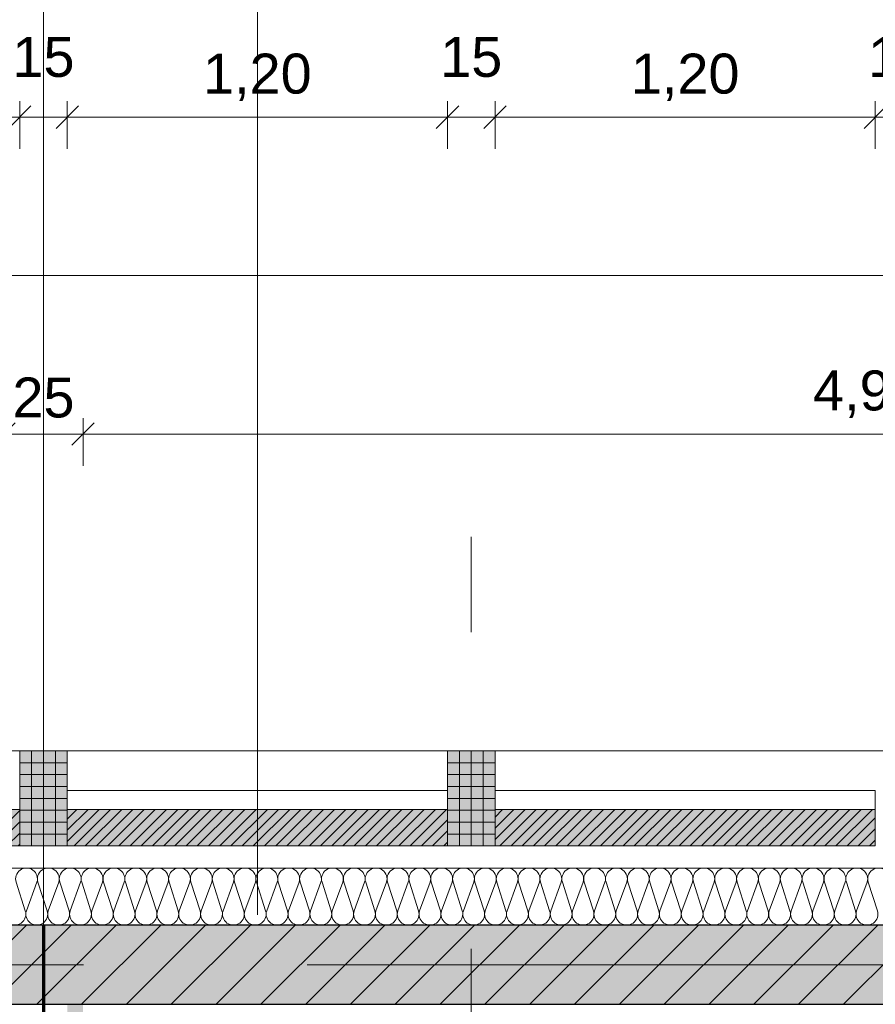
# Model space of a CAD drawing. Header units: metres. Extents: x -167 to 152, y -127 to 99.
# Tile 92 of 225: x -23.02 to -20.32, y -0.13 to 2.98. Entities that reach past the tile are written whole.
import ezdxf

# ---------------------------------------------------------------- set-up
doc = ezdxf.new("R2010")
doc.units = ezdxf.units.M
doc.header["$PDMODE"] = 1
doc.header["$PDSIZE"] = -2
for name, pattern in [('Achsen 01', [5.291531, 3.175, -1.058062, 0.352704, -0.705764]), ('gestrichelt - 01', [2, 1, -1]), ('Raster 01', [2, 1, -1])]:
    doc.linetypes.add(name, pattern=pattern)
doc.layers.get('0').update_dxf_attribs({"lineweight": 25})
for name, color, linetype, lineweight, true_color in [('013_Beton und Stahlbetonarbeiten-000 Sichtbeton-331 tragende Au', 5, 'Continuous', 5, 0x0000ff), ('013_Beton und Stahlbetonarbeiten-000 Sichtbeton-341 tragende In', 5, 'Continuous', 5, 0x0000ff), ('014_Fassadenarbeiten-000 Aufsicht Betonfertigteile', 7, 'Continuous', 9, 0xc0c0c0), ('014_Fassadenarbeiten-000 Aufsicht Mauerwerk', 7, 'Continuous', 9, 0xa6a6a6), ('014_Fassadenarbeiten-330 mineralische Dämmung', 7, 'Continuous', 9, 0x666666), ('AV1-Achsen', 1, 'Achsen 01', 18, 0xff0000), ('AV1-Raster', 7, 'Raster 01', 9, 0xa6a6a6)]:
    doc.layers.add(name, color=color, linetype=linetype, lineweight=lineweight, true_color=true_color)
for name, color, linetype, lineweight in [('013_Beton und Stahlbetonarbeiten-330 Außenwände', 7, 'Continuous', 25), ('014_Fassadenarbeiten-330 Betonfertigteile vertikal', 7, 'Continuous', 9), ('014_Fassadenarbeiten-330 Filtermauerwerk 11.5cm', 7, 'Continuous', 9), ('_1.35m (3D)', 7, 'Continuous', 9), ('_GRU (2D)', 7, 'Continuous', 9), ('_OG 1 (2D)', 7, 'Continuous', 9), ('AV1-Brandschutzkonzept-Brandschutzkonzept', 7, 'Continuous', 5), ('AV1-Schnitt Achsen', 7, 'Achsen 01', 18), ('Bemaßung-Bemaßung', 7, 'Continuous', 9)]:
    doc.layers.add(name, color=color, linetype=linetype, lineweight=lineweight)
doc.layers.get('0').freeze()
doc.styles.add('Arial', font='arial.ttf')
doc.dimstyles.new('COE 50', dxfattribs={"dimtxt": 126.090495, "dimasz": 0.001414, "dimexe": 0.001, "dimexo": 0.01, "dimgap": 0.001, "dimtad": 1, "dimdec": 3, "dimtxsty": 'Arial', "dimblk": 'VW_SLASH-4', "dimblk1": 'VW_SLASH-4', "dimblk2": 'VW_SLASH-4', "dimcen": 0, "dimadec": 3, "dimazin": 0, "dimtfac": 0.8, "dimtdec": 3, "dimtix": 1, "dimtmove": 0, "dimatfit": 0, "dimldrblk": 'VW_SLASH-3', "dimfxl": 0.002, "dimfxlon": 1, "dimfrac": 2, "dimtolj": 1, "dimarcsym": 0})
pattern_1 = [(45, (0, 0), (0.01767767, -0.01767767), [])]
pattern_2 = [(-90, (0, 0), (0.0375, 0), [])]
pattern_3 = [(0, (0, 0), (2e-18, -0.0375), [])]

# ---------------------------------------------------------------- blocks, each defined once
blk = doc.blocks.new('Group-2')
at = {"layer": 'AV1-Raster'}
for p, q in [((-22.95, -22.95), (-22.95, 1.35)), ((-21.6, -22.95), (-21.6, 1.35))]:
    blk.add_line(p, q, dxfattribs=at)
blk = doc.blocks.new('1.35m (3D)')
at = {"layer": 'AV1-Raster', "color": 7}
blk.add_blockref('Group-2', (0, 0), dxfattribs=at)
blk = doc.blocks.new('Group-276')
at = {"layer": '014_Fassadenarbeiten-330 mineralische Dämmung', "transparency": 33554687, "flags": 128}
blk.add_lwpolyline([(0.26, 20.2818, 1.372583), (0.26, 20.3474), (0.17, 20.3184, -1.372995), (0.17, 20.384), (0.26, 20.3507, 1.372583), (0.26, 20.4163), (0.17, 20.3874, -1.372995), (0.17, 20.4529), (0.26, 20.4197, 1.372583), (0.26, 20.4852), (0.17, 20.4563, -1.372995), (0.17, 20.5219), (0.26, 20.4886, 1.372583), (0.26, 20.5542), (0.17, 20.5253, -1.372995), (0.17, 20.5908), (0.26, 20.5576, 1.372583), (0.26, 20.6231), (0.17, 20.5942, -1.372995), (0.17, 20.6598), (0.26, 20.6265, 1.372583), (0.26, 20.6921), (0.17, 20.6632, -1.372995), (0.17, 20.7287), (0.26, 20.6955, 1.372583), (0.26, 20.761), (0.17, 20.7321, -1.372995), (0.17, 20.7977), (0.26, 20.7644, 1.372583), (0.26, 20.83), (0.17, 20.801, -1.372995), (0.17, 20.8666), (0.26, 20.8333, 1.372583), (0.26, 20.8989), (0.17, 20.87, -1.372995), (0.17, 20.9356), (0.26, 20.9023, 1.372583), (0.26, 20.9679), (0.17, 20.9389, -1.372995), (0.17, 21.0045), (0.26, 20.9712, 1.372583), (0.26, 21.0368), (0.17, 21.0079, -1.372995), (0.17, 21.0734), (0.26, 21.0402, 1.372583), (0.26, 21.1057), (0.17, 21.0768, -1.372995), (0.17, 21.1424), (0.26, 21.1091, 1.372583), (0.26, 21.1747), (0.17, 21.1458, -1.372995), (0.17, 21.2113), (0.26, 21.1781, 1.372583), (0.26, 21.2436), (0.17, 21.2147, -1.372995), (0.17, 21.2803), (0.26, 21.247, 1.372583), (0.26, 21.3126), (0.17, 21.2837, -1.372995), (0.17, 21.3492), (0.26, 21.316, 1.372583), (0.26, 21.3815), (0.17, 21.3526, -1.372995), (0.17, 21.4182), (0.26, 21.3849, 1.372583), (0.26, 21.4505), (0.17, 21.4215, -1.372995), (0.17, 21.4871), (0.26, 21.4538, 1.372583), (0.26, 21.5194), (0.17, 21.4905, -1.372995), (0.17, 21.5561), (0.26, 21.5228, 1.372583), (0.26, 21.5884), (0.17, 21.5594, -1.372995), (0.17, 21.625), (0.26, 21.5917, 1.372583), (0.26, 21.6573), (0.17, 21.6284, -1.372995), (0.17, 21.694), (0.26, 21.6607, 1.372583), (0.26, 21.7263), (0.17, 21.6973, -1.372995), (0.17, 21.7629), (0.26, 21.7296, 1.372583), (0.26, 21.7952), (0.17, 21.7663, -1.372995), (0.17, 21.8318), (0.26, 21.7986, 1.372583), (0.26, 21.8641), (0.17, 21.8352, -1.372995), (0.17, 21.9008), (0.26, 21.8675, 1.372583), (0.26, 21.9331), (0.17, 21.9042, -1.372995), (0.17, 21.9697), (0.26, 21.9365, 1.372583), (0.26, 22.002), (0.17, 21.9731, -1.372995), (0.17, 22.0387), (0.26, 22.0054, 1.372583), (0.26, 22.071), (0.17, 22.0421, -1.372995), (0.17, 22.1076), (0.26, 22.0744, 1.372583), (0.26, 22.1399), (0.17, 22.111, -1.372995), (0.17, 22.1766), (0.26, 22.1433, 1.372583), (0.26, 22.2089), (0.17, 22.1799, -1.372995), (0.17, 22.2455), (0.26, 22.2122, 1.372583), (0.26, 22.2778), (0.17, 22.2489, -1.372995), (0.17, 22.3145), (0.26, 22.2812, 1.372583), (0.26, 22.3468), (0.17, 22.3178, -1.372995), (0.17, 22.3834), (0.26, 22.3501, 1.372583), (0.26, 22.4157), (0.17, 22.3868, -1.372995), (0.17, 22.4523), (0.26, 22.4191, 1.372583), (0.26, 22.4846), (0.17, 22.4557, -1.372995), (0.17, 22.5213), (0.26, 22.488, 1.372583), (0.26, 22.5536), (0.17, 22.5247, -1.372995), (0.17, 22.5902), (0.26, 22.557, 1.372583), (0.26, 22.6225), (0.17, 22.5936, -1.372995), (0.17, 22.6592), (0.26, 22.6259, 1.372583), (0.26, 22.6915), (0.17, 22.6626, -1.372995), (0.17, 22.7281), (0.26, 22.6949, 1.372583), (0.26, 22.7604), (0.17, 22.7315, -1.372995), (0.17, 22.7971), (0.26, 22.7638, 1.372583), (0.26, 22.8294), (0.17, 22.8004, -1.372995), (0.17, 22.866), (0.26, 22.8327, 1.372583), (0.26, 22.8983), (0.17, 22.8694, -1.372995), (0.17, 22.935), (0.26, 22.9017, 1.372583), (0.26, 22.9673), (0.17, 22.9383, -1.372995), (0.17, 23.0039), (0.26, 22.9706, 1.372583), (0.26, 23.0362), (0.17, 23.0073, -1.372995), (0.17, 23.0728)], format="xyb", dxfattribs=at)
blk = doc.blocks.new('Group-277')
at = {"layer": '014_Fassadenarbeiten-330 mineralische Dämmung', "transparency": 33554687}
blk.add_blockref('Group-276', (0, 0), dxfattribs=at)
blk = doc.blocks.new('Parametric Object-39')
at = {"layer": '014_Fassadenarbeiten-330 mineralische Dämmung', "color": 7, "transparency": 33554687}
blk.add_blockref('Group-277', (0, 0), dxfattribs=at)
at = {"layer": '014_Fassadenarbeiten-330 mineralische Dämmung', "color": 0, "flags": 1}
for tag in ['IFC_UUID', 'instanceID', 'prm0_name', 'prm0_type', 'prm0_value', 'prm1_name', 'prm1_type', 'prm1_value', 'prm2_name', 'prm2_type', 'prm2_value', 'prm3_name', 'prm3_type', 'prm3_value', 'prm4_name', 'prm4_type', 'prm4_value', 'prm5_name', 'prm5_type', 'prm5_value', 'prm6_name', 'prm6_type', 'prm6_value']:
    blk.add_attdef(tag, (-39.455, 0.1154), '', height=0.00018, dxfattribs=at)
blk = doc.blocks.new('VW_SLASH-4')
at = {"color": 0, "linetype": 'ByBlock', "lineweight": -2, "transparency": 16777216}
blk.add_line((0, 0), (-1, 0), dxfattribs=at)
at = {"color": 0, "linetype": 'Continuous', "lineweight": 15, "transparency": 16777216, "flags": 128}
blk.add_lwpolyline([(0.5, 0.5), (-0.5, -0.5)], dxfattribs=at)
blk = doc.blocks.new('*D1684')
at = {"layer": 'Bemaßung-Bemaßung', "color": 0, "linetype": 'Continuous', "lineweight": -2}
for p, q in [((-20.325, 2.575), (-20.325, 2.725)), ((-20.175, 2.575), (-20.175, 2.725)), ((-20.3957, 2.675), (-20.4664, 2.675)), ((-20.325, 2.675), (-20.175, 2.675)), ((-20.1043, 2.675), (-20.0336, 2.675))]:
    blk.add_line(p, q, dxfattribs=at)
at = {"layer": 'Defpoints', "color": 0}
for p in [(-20.175, 2.675), (-20.325, 0.675), (-20.175, 0.675)]:
    blk.add_point(p, dxfattribs=at)
at = {"layer": 'Bemaßung-Bemaßung', "color": 0, "lineweight": -2, "xscale": 0.070693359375, "yscale": 0.070693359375, "zscale": 0.070693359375}
blk.add_blockref('VW_SLASH-4', (-20.325, 2.675), dxfattribs=at)
at = {"layer": 'Bemaßung-Bemaßung', "color": 0, "lineweight": -2, "xscale": 0.070693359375, "yscale": 0.070693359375, "zscale": 0.070693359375, "rotation": 180}
blk.add_blockref('VW_SLASH-4', (-20.175, 2.675), dxfattribs=at)
at = {"layer": 'Bemaßung-Bemaßung', "color": 0, "insert": (-20.25, 2.8644), "char_height": 0.12609, "attachment_point": 5, "style": 'Arial'}
blk.add_mtext('\\A1;15', dxfattribs=at)
blk = doc.blocks.new('VW_SLASH-3')
at = {"color": 0, "linetype": 'ByBlock', "lineweight": -2, "transparency": 16777216}
blk.add_line((0, 0), (-1, 0), dxfattribs=at)
at = {"color": 0, "linetype": 'Continuous', "lineweight": 15, "transparency": 16777216, "flags": 128}
blk.add_lwpolyline([(0.5, 0.5), (-0.5, -0.5)], dxfattribs=at)
blk = doc.blocks.new('*D1685')
at = {"layer": 'Bemaßung-Bemaßung', "color": 0, "linetype": 'Continuous', "lineweight": -2}
for p, q in [((-21.525, 2.575), (-21.525, 2.725)), ((-20.325, 2.575), (-20.325, 2.725)), ((-21.4543, 2.675), (-20.3957, 2.675))]:
    blk.add_line(p, q, dxfattribs=at)
at = {"layer": 'Defpoints', "color": 0}
for p in [(-20.325, 2.675), (-21.525, 0.675), (-20.325, 0.675)]:
    blk.add_point(p, dxfattribs=at)
at = {"layer": 'Bemaßung-Bemaßung', "color": 0, "lineweight": -2, "xscale": 0.070693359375, "yscale": 0.070693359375, "zscale": 0.070693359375, "rotation": 180}
blk.add_blockref('VW_SLASH-4', (-21.525, 2.675), dxfattribs=at)
at = {"layer": 'Bemaßung-Bemaßung', "color": 0, "lineweight": -2, "xscale": 0.070693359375, "yscale": 0.070693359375, "zscale": 0.070693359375}
blk.add_blockref('VW_SLASH-4', (-20.325, 2.675), dxfattribs=at)
at = {"layer": 'Bemaßung-Bemaßung', "color": 0, "insert": (-20.925, 2.8008), "char_height": 0.12609, "attachment_point": 5, "style": 'Arial'}
blk.add_mtext('\\A1;1,20', dxfattribs=at)
blk = doc.blocks.new('*D1686')
at = {"layer": 'Bemaßung-Bemaßung', "color": 0, "linetype": 'Continuous', "lineweight": -2}
for p, q in [((-21.675, 2.575), (-21.675, 2.725)), ((-21.525, 2.575), (-21.525, 2.725)), ((-21.7457, 2.675), (-21.8164, 2.675)), ((-21.675, 2.675), (-21.525, 2.675)), ((-21.4543, 2.675), (-21.3836, 2.675))]:
    blk.add_line(p, q, dxfattribs=at)
at = {"layer": 'Defpoints', "color": 0}
for p in [(-21.525, 2.675), (-21.675, 0.675), (-21.525, 0.675)]:
    blk.add_point(p, dxfattribs=at)
at = {"layer": 'Bemaßung-Bemaßung', "color": 0, "lineweight": -2, "xscale": 0.070693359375, "yscale": 0.070693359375, "zscale": 0.070693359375}
blk.add_blockref('VW_SLASH-4', (-21.675, 2.675), dxfattribs=at)
at = {"layer": 'Bemaßung-Bemaßung', "color": 0, "lineweight": -2, "xscale": 0.070693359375, "yscale": 0.070693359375, "zscale": 0.070693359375, "rotation": 180}
blk.add_blockref('VW_SLASH-4', (-21.525, 2.675), dxfattribs=at)
at = {"layer": 'Bemaßung-Bemaßung', "color": 0, "insert": (-21.6, 2.8644), "char_height": 0.12609, "attachment_point": 5, "style": 'Arial'}
blk.add_mtext('\\A1;15', dxfattribs=at)
blk = doc.blocks.new('*D1687')
at = {"layer": 'Bemaßung-Bemaßung', "color": 0, "linetype": 'Continuous', "lineweight": -2}
for p, q in [((-22.875, 2.575), (-22.875, 2.725)), ((-21.675, 2.575), (-21.675, 2.725)), ((-22.8043, 2.675), (-21.7457, 2.675))]:
    blk.add_line(p, q, dxfattribs=at)
at = {"layer": 'Defpoints', "color": 0}
for p in [(-21.675, 2.675), (-22.875, 0.675), (-21.675, 0.675)]:
    blk.add_point(p, dxfattribs=at)
at = {"layer": 'Bemaßung-Bemaßung', "color": 0, "lineweight": -2, "xscale": 0.070693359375, "yscale": 0.070693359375, "zscale": 0.070693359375, "rotation": 180}
blk.add_blockref('VW_SLASH-4', (-22.875, 2.675), dxfattribs=at)
at = {"layer": 'Bemaßung-Bemaßung', "color": 0, "lineweight": -2, "xscale": 0.070693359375, "yscale": 0.070693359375, "zscale": 0.070693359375}
blk.add_blockref('VW_SLASH-4', (-21.675, 2.675), dxfattribs=at)
at = {"layer": 'Bemaßung-Bemaßung', "color": 0, "insert": (-22.275, 2.8008), "char_height": 0.12609, "attachment_point": 5, "style": 'Arial'}
blk.add_mtext('\\A1;1,20', dxfattribs=at)
blk = doc.blocks.new('*D1688')
at = {"layer": 'Bemaßung-Bemaßung', "color": 0, "linetype": 'Continuous', "lineweight": -2}
for p, q in [((-23.025, 2.575), (-23.025, 2.725)), ((-22.875, 2.575), (-22.875, 2.725)), ((-23.0957, 2.675), (-23.1664, 2.675)), ((-23.025, 2.675), (-22.875, 2.675)), ((-22.8043, 2.675), (-22.7336, 2.675))]:
    blk.add_line(p, q, dxfattribs=at)
at = {"layer": 'Defpoints', "color": 0}
for p in [(-22.875, 2.675), (-23.025, 0.675), (-22.875, 0.675)]:
    blk.add_point(p, dxfattribs=at)
at = {"layer": 'Bemaßung-Bemaßung', "color": 0, "lineweight": -2, "xscale": 0.070693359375, "yscale": 0.070693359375, "zscale": 0.070693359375}
blk.add_blockref('VW_SLASH-4', (-23.025, 2.675), dxfattribs=at)
at = {"layer": 'Bemaßung-Bemaßung', "color": 0, "lineweight": -2, "xscale": 0.070693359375, "yscale": 0.070693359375, "zscale": 0.070693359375, "rotation": 180}
blk.add_blockref('VW_SLASH-4', (-22.875, 2.675), dxfattribs=at)
at = {"layer": 'Bemaßung-Bemaßung', "color": 0, "insert": (-22.95, 2.8644), "char_height": 0.12609, "attachment_point": 5, "style": 'Arial'}
blk.add_mtext('\\A1;15', dxfattribs=at)
blk = doc.blocks.new('*D1689')
at = {"layer": 'Bemaßung-Bemaßung', "color": 0, "linetype": 'Continuous', "lineweight": -2}
for p, q in [((-24.225, 2.575), (-24.225, 2.725)), ((-23.025, 2.575), (-23.025, 2.725)), ((-24.1543, 2.675), (-23.0957, 2.675))]:
    blk.add_line(p, q, dxfattribs=at)
at = {"layer": 'Defpoints', "color": 0}
for p in [(-23.025, 2.675), (-24.225, 0.675), (-23.025, 0.675)]:
    blk.add_point(p, dxfattribs=at)
at = {"layer": 'Bemaßung-Bemaßung', "color": 0, "lineweight": -2, "xscale": 0.070693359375, "yscale": 0.070693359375, "zscale": 0.070693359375, "rotation": 180}
blk.add_blockref('VW_SLASH-4', (-24.225, 2.675), dxfattribs=at)
at = {"layer": 'Bemaßung-Bemaßung', "color": 0, "lineweight": -2, "xscale": 0.070693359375, "yscale": 0.070693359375, "zscale": 0.070693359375}
blk.add_blockref('VW_SLASH-4', (-23.025, 2.675), dxfattribs=at)
at = {"layer": 'Bemaßung-Bemaßung', "color": 0, "insert": (-23.625, 2.8008), "char_height": 0.12609, "attachment_point": 5, "style": 'Arial'}
blk.add_mtext('\\A1;1,20', dxfattribs=at)
blk = doc.blocks.new('*D1715')
at = {"layer": 'Bemaßung-Bemaßung', "color": 0, "lineweight": -2}
for p, q in [((-39.275, 2.075), (-39.275, 2.225)), ((-18.775, 2.075), (-18.775, 2.225)), ((-18.8457, 2.175), (-39.2043, 2.175))]:
    blk.add_line(p, q, dxfattribs=at)
at = {"layer": 'Defpoints', "color": 0}
for p in [(-39.275, 2.175), (-39.275, 0.125), (-18.775, -0.125)]:
    blk.add_point(p, dxfattribs=at)
at = {"layer": 'Bemaßung-Bemaßung', "color": 0, "lineweight": -2, "xscale": 0.070693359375, "yscale": 0.070693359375, "zscale": 0.070693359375, "rotation": 180}
blk.add_blockref('VW_SLASH-4', (-39.275, 2.175), dxfattribs=at)
at = {"layer": 'Bemaßung-Bemaßung', "color": 0, "lineweight": -2, "xscale": 0.070693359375, "yscale": 0.070693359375, "zscale": 0.070693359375}
blk.add_blockref('VW_SLASH-4', (-18.775, 2.175), dxfattribs=at)
at = {"layer": 'Bemaßung-Bemaßung', "color": 0, "insert": (-29.025, 2.3008), "char_height": 0.12609, "attachment_point": 5, "style": 'Arial'}
blk.add_mtext('\\A1;20,50', dxfattribs=at)
blk = doc.blocks.new('*D1737')
at = {"layer": 'Bemaßung-Bemaßung', "color": 0, "linetype": 'Continuous', "lineweight": -2}
for p, q in [((-23.075, 1.575), (-23.075, 1.725)), ((-22.825, 1.575), (-22.825, 1.725)), ((-23.1457, 1.675), (-23.2164, 1.675)), ((-22.825, 1.675), (-23.075, 1.675)), ((-22.7543, 1.675), (-22.6836, 1.675))]:
    blk.add_line(p, q, dxfattribs=at)
at = {"layer": 'Defpoints', "color": 0}
for p in [(-23.075, 1.675), (-23.075, -0.125), (-22.825, -2.975)]:
    blk.add_point(p, dxfattribs=at)
at = {"layer": 'Bemaßung-Bemaßung', "color": 0, "lineweight": -2, "xscale": 0.070693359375, "yscale": 0.070693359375, "zscale": 0.070693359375}
blk.add_blockref('VW_SLASH-4', (-23.075, 1.675), dxfattribs=at)
at = {"layer": 'Bemaßung-Bemaßung', "color": 0, "lineweight": -2, "xscale": 0.070693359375, "yscale": 0.070693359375, "zscale": 0.070693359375, "rotation": 180}
blk.add_blockref('VW_SLASH-4', (-22.825, 1.675), dxfattribs=at)
at = {"layer": 'Bemaßung-Bemaßung', "color": 0, "insert": (-22.95, 1.7894), "char_height": 0.12609, "attachment_point": 5, "style": 'Arial'}
blk.add_mtext('\\A1;25', dxfattribs=at)
blk = doc.blocks.new('*D1738')
at = {"layer": 'Bemaßung-Bemaßung', "color": 0, "linetype": 'Continuous', "lineweight": -2}
for p, q in [((-22.825, 1.575), (-22.825, 1.725)), ((-17.875, 1.575), (-17.875, 1.725)), ((-17.9457, 1.675), (-22.7543, 1.675))]:
    blk.add_line(p, q, dxfattribs=at)
at = {"layer": 'Defpoints', "color": 0}
for p in [(-22.825, 1.675), (-22.825, -2.975), (-17.875, -2.975)]:
    blk.add_point(p, dxfattribs=at)
at = {"layer": 'Bemaßung-Bemaßung', "color": 0, "lineweight": -2, "xscale": 0.070693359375, "yscale": 0.070693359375, "zscale": 0.070693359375, "rotation": 180}
blk.add_blockref('VW_SLASH-4', (-22.825, 1.675), dxfattribs=at)
at = {"layer": 'Bemaßung-Bemaßung', "color": 0, "lineweight": -2, "xscale": 0.070693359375, "yscale": 0.070693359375, "zscale": 0.070693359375}
blk.add_blockref('VW_SLASH-4', (-17.875, 1.675), dxfattribs=at)
at = {"layer": 'Bemaßung-Bemaßung', "color": 0, "insert": (-20.35, 1.8008), "char_height": 0.12609, "attachment_point": 5, "style": 'Arial'}
blk.add_mtext('\\A1;4,95', dxfattribs=at)
blk = doc.blocks.new('*D1751')
at = {"layer": 'Bemaßung-Bemaßung', "color": 0, "lineweight": -2}
for p, q in [((-28.35, 3.575), (-28.35, 3.725)), ((-22.95, 3.575), (-22.95, 3.725)), ((-23.0207, 3.675), (-28.2793, 3.675))]:
    blk.add_line(p, q, dxfattribs=at)
at = {"layer": 'Defpoints', "color": 0}
for p in [(-28.35, 3.675), (-28.35, 0), (-22.95, 0)]:
    blk.add_point(p, dxfattribs=at)
at = {"layer": 'Bemaßung-Bemaßung', "color": 0, "lineweight": -2, "xscale": 0.070693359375, "yscale": 0.070693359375, "zscale": 0.070693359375, "rotation": 180}
blk.add_blockref('VW_SLASH-4', (-28.35, 3.675), dxfattribs=at)
at = {"layer": 'Bemaßung-Bemaßung', "color": 0, "lineweight": -2, "xscale": 0.070693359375, "yscale": 0.070693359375, "zscale": 0.070693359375}
blk.add_blockref('VW_SLASH-4', (-22.95, 3.675), dxfattribs=at)
at = {"layer": 'Bemaßung-Bemaßung', "color": 0, "insert": (-25.65, 3.8008), "char_height": 0.12609, "attachment_point": 5, "style": 'Arial'}
blk.add_mtext('\\A1;5,40', dxfattribs=at)
blk = doc.blocks.new('*D1752')
at = {"layer": 'Bemaßung-Bemaßung', "color": 0, "lineweight": -2}
for p, q in [((-22.95, 3.575), (-22.95, 3.725)), ((-16.2, 3.575), (-16.2, 3.725)), ((-16.2707, 3.675), (-22.8793, 3.675))]:
    blk.add_line(p, q, dxfattribs=at)
at = {"layer": 'Defpoints', "color": 0}
for p in [(-22.95, 3.675), (-22.95, 0), (-16.2, 0)]:
    blk.add_point(p, dxfattribs=at)
at = {"layer": 'Bemaßung-Bemaßung', "color": 0, "lineweight": -2, "xscale": 0.070693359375, "yscale": 0.070693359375, "zscale": 0.070693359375, "rotation": 180}
blk.add_blockref('VW_SLASH-4', (-22.95, 3.675), dxfattribs=at)
at = {"layer": 'Bemaßung-Bemaßung', "color": 0, "lineweight": -2, "xscale": 0.070693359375, "yscale": 0.070693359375, "zscale": 0.070693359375}
blk.add_blockref('VW_SLASH-4', (-16.2, 3.675), dxfattribs=at)
at = {"layer": 'Bemaßung-Bemaßung', "color": 0, "insert": (-19.575, 3.8008), "char_height": 0.12609, "attachment_point": 5, "style": 'Arial'}
blk.add_mtext('\\A1;6,75', dxfattribs=at)
blk = doc.blocks.new('Group-748')
at = {"layer": 'AV1-Achsen'}
blk.add_line((-22.95, -26.5), (-22.95, 4.9), dxfattribs=at)
blk = doc.blocks.new('Group-752')
at = {"layer": 'AV1-Achsen'}
blk.add_line((-43.2844, 0), (4.2656, 0), dxfattribs=at)
blk = doc.blocks.new('Group-763')
at = {"layer": 'AV1-Schnitt Achsen'}
blk.add_line((-22.275, -26.3), (-22.275, 4.7), dxfattribs=at)
blk = doc.blocks.new('GRU (2D)')
at = {"layer": 'AV1-Achsen', "color": 7}
for name in ['Group-748', 'Group-752']:
    blk.add_blockref(name, (0, 0), dxfattribs=at)
at = {"layer": 'AV1-Schnitt Achsen', "color": 7}
blk.add_blockref('Group-763', (0, 0), dxfattribs=at)
blk = doc.blocks.new('OG 1 (2D)')
at = {"layer": '013_Beton und Stahlbetonarbeiten-000 Sichtbeton-341 tragende In', "linetype": 'Continuous', "lineweight": 0}
blk.add_hatch(color=30, dxfattribs=at).paths.add_polyline_path([(-22.875, -0.075), (-22.875, -3.025), (-17.925, -3.025), (-17.925, -3.675), (-17.875, -3.725), (-17.875, -2.975), (-22.825, -2.975), (-22.825, -0.125)])
at = {"layer": '013_Beton und Stahlbetonarbeiten-330 Außenwände', "linetype": 'Continuous', "lineweight": 0, "true_color": 0xc0c0c0}
blk.add_hatch(color=9, dxfattribs=at).paths.add_polyline_path([(-18.775, 0.125), (-27.075, 0.125), (-27.075, -0.125), (-18.775, -0.125)])
at = {"layer": '013_Beton und Stahlbetonarbeiten-330 Außenwände', "linetype": 'Continuous', "lineweight": 13}
h = blk.add_hatch(dxfattribs=at)
h.set_pattern_fill('Stahlbeton', color=251, style=0, pattern_type=2)
h.set_pattern_definition([(45, (0, 0), (0.07071068, -0.07071068), [0.025, -0.025])])
h.paths.add_polyline_path([(-18.775, 0.125), (-27.075, 0.125), (-27.075, -0.125), (-18.775, -0.125)])
h = blk.add_hatch(dxfattribs=at)
h.set_pattern_fill('Stahlbeton-1', color=251, style=0, pattern_type=2)
h.set_pattern_definition([(-135, (0.03106, -0.03313), (0.07071068, -0.07071068), [])])
h.paths.add_polyline_path([(-18.775, 0.125), (-27.075, 0.125), (-27.075, -0.125), (-18.775, -0.125)])
at = {"layer": '014_Fassadenarbeiten-330 Betonfertigteile vertikal', "linetype": 'Continuous', "lineweight": 0}
for points in [[(-23.025, 0.675), (-22.875, 0.675), (-22.875, 0.375), (-23.025, 0.375)], [(-21.675, 0.675), (-21.525, 0.675), (-21.525, 0.375), (-21.675, 0.375)]]:
    blk.add_hatch(color=9, dxfattribs=at).paths.add_polyline_path(points)
at = {"layer": '014_Fassadenarbeiten-330 Betonfertigteile vertikal', "linetype": 'Continuous', "lineweight": 9}
h = blk.add_hatch(dxfattribs=at)
h.set_pattern_fill('Stahlbetonfertigteil', color=8, style=0, pattern_type=2)
h.set_pattern_definition(pattern_2)
h.paths.add_polyline_path([(-23.025, 0.675), (-22.875, 0.675), (-22.875, 0.375), (-23.025, 0.375)])
at = {"layer": '014_Fassadenarbeiten-330 Betonfertigteile vertikal', "linetype": 'Continuous', "lineweight": 13}
h = blk.add_hatch(dxfattribs=at)
h.set_pattern_fill('Stahlbetonfertigteil-1', color=8, style=0, pattern_type=2)
h.set_pattern_definition(pattern_3)
h.paths.add_polyline_path([(-23.025, 0.675), (-22.875, 0.675), (-22.875, 0.375), (-23.025, 0.375)])
at = {"layer": '014_Fassadenarbeiten-330 Betonfertigteile vertikal', "linetype": 'Continuous', "lineweight": 9}
h = blk.add_hatch(dxfattribs=at)
h.set_pattern_fill('Stahlbetonfertigteil', color=8, style=0, pattern_type=2)
h.set_pattern_definition(pattern_2)
h.paths.add_polyline_path([(-21.675, 0.675), (-21.525, 0.675), (-21.525, 0.375), (-21.675, 0.375)])
at = {"layer": '014_Fassadenarbeiten-330 Betonfertigteile vertikal', "linetype": 'Continuous', "lineweight": 13}
h = blk.add_hatch(dxfattribs=at)
h.set_pattern_fill('Stahlbetonfertigteil-1', color=8, style=0, pattern_type=2)
h.set_pattern_definition(pattern_3)
h.paths.add_polyline_path([(-21.675, 0.675), (-21.525, 0.675), (-21.525, 0.375), (-21.675, 0.375)])
at = {"layer": '014_Fassadenarbeiten-330 Filtermauerwerk 11.5cm', "linetype": 'Continuous', "lineweight": 0, "true_color": 0xd19783}
for points in [[(-23.025, 0.49), (-23.025, 0.375), (-24.225, 0.375), (-24.225, 0.49)], [(-21.675, 0.49), (-21.675, 0.375), (-22.875, 0.375), (-22.875, 0.49)], [(-20.325, 0.49), (-20.325, 0.375), (-21.525, 0.375), (-21.525, 0.49)]]:
    blk.add_hatch(color=33, dxfattribs=at).paths.add_polyline_path(points)
at = {"layer": '014_Fassadenarbeiten-330 Filtermauerwerk 11.5cm', "linetype": 'Continuous', "lineweight": 9}
h = blk.add_hatch(dxfattribs=at)
h.set_pattern_fill('Mauerwerk Münster', color=8, style=0, pattern_type=2)
h.set_pattern_definition(pattern_1)
h.paths.add_polyline_path([(-23.025, 0.49), (-23.025, 0.375), (-24.225, 0.375), (-24.225, 0.49)])
h = blk.add_hatch(dxfattribs=at)
h.set_pattern_fill('Mauerwerk Münster', color=8, style=0, pattern_type=2)
h.set_pattern_definition(pattern_1)
h.paths.add_polyline_path([(-21.675, 0.49), (-21.675, 0.375), (-22.875, 0.375), (-22.875, 0.49)])
h = blk.add_hatch(dxfattribs=at)
h.set_pattern_fill('Mauerwerk Münster', color=8, style=0, pattern_type=2)
h.set_pattern_definition(pattern_1)
h.paths.add_polyline_path([(-20.325, 0.49), (-20.325, 0.375), (-21.525, 0.375), (-21.525, 0.49)])
at = {"layer": '013_Beton und Stahlbetonarbeiten-000 Sichtbeton-331 tragende Au', "color": 30}
blk.add_solid([(-22.875, -0.075), (-18.825, -0.075), (-22.825, -0.125), (-18.775, -0.125)], dxfattribs=at)
at = {"layer": '013_Beton und Stahlbetonarbeiten-330 Außenwände', "flags": 128}
blk.add_lwpolyline([(-18.775, 0.125), (-27.075, 0.125), (-27.075, -0.125), (-18.775, -0.125)], close=True, dxfattribs=at)
at = {"layer": '014_Fassadenarbeiten-000 Aufsicht Betonfertigteile', "flags": 128}
blk.add_lwpolyline([(-39.455, 0.305), (-16.125, 0.305), (-16.125, 0.675), (-39.825, 0.675)], close=True, dxfattribs=at)
at = {"layer": '014_Fassadenarbeiten-000 Aufsicht Mauerwerk', "flags": 128}
for points in [[(-22.875, 0.375), (-22.875, 0.55), (-21.675, 0.55), (-21.675, 0.375)], [(-21.675, 0.55), (-21.675, 0.375), (-22.875, 0.375), (-22.875, 0.55)], [(-21.525, 0.375), (-21.525, 0.55), (-20.325, 0.55), (-20.325, 0.375)], [(-20.325, 0.55), (-20.325, 0.375), (-21.525, 0.375), (-21.525, 0.55)]]:
    blk.add_lwpolyline(points, close=True, dxfattribs=at)
at = {"layer": '014_Fassadenarbeiten-330 Betonfertigteile vertikal', "flags": 128}
for points in [[(-23.025, 0.675), (-22.875, 0.675), (-22.875, 0.375), (-23.025, 0.375)], [(-21.675, 0.675), (-21.525, 0.675), (-21.525, 0.375), (-21.675, 0.375)]]:
    blk.add_lwpolyline(points, close=True, dxfattribs=at)
at = {"layer": '014_Fassadenarbeiten-330 Filtermauerwerk 11.5cm', "flags": 128}
for points in [[(-23.025, 0.49), (-23.025, 0.375), (-24.225, 0.375), (-24.225, 0.49)], [(-21.675, 0.49), (-21.675, 0.375), (-22.875, 0.375), (-22.875, 0.49)], [(-20.325, 0.49), (-20.325, 0.375), (-21.525, 0.375), (-21.525, 0.49)]]:
    blk.add_lwpolyline(points, close=True, dxfattribs=at)
at = {"layer": '014_Fassadenarbeiten-330 mineralische Dämmung', "flags": 128}
blk.add_lwpolyline([(-36.8275, -5.525), (-39.275, -5.525), (-39.275, 0.125), (-18.9, 0.125), (-18.9, 0.305), (-39.455, 0.305), (-39.455, -5.705), (-36.8275, -5.705)], close=True, dxfattribs=at)
at = {"layer": 'AV1-Brandschutzkonzept-Brandschutzkonzept', "color": 14, "linetype": 'gestrichelt - 01', "lineweight": 70, "transparency": 33554687}
blk.add_line((-22.95, 0.125), (-22.95, -3.1), dxfattribs=at)
at = {"layer": '014_Fassadenarbeiten-330 mineralische Dämmung', "rotation": 90}
blk.add_blockref('Parametric Object-39', (0, 0), dxfattribs=at)
at = {"layer": 'Bemaßung-Bemaßung', "color": 1}
for p1, p2, text, picture, middle in [((-22.95, 0), (-28.35, 0), '5,40', '*D1751', (-25.65, 3.8008)), ((-16.2, 0), (-22.95, 0), '6,75', '*D1752', (-19.575, 3.8008))]:
    dim = blk.add_aligned_dim(p1=p1, p2=p2, distance=-3.675, text=text, dimstyle='COE 50', override={"dimtxt": 0.12609, "dimasz": 0.070693, "dimexe": 0.05, "dimgap": 0.05, "dimpost": '<>', "dimtxsty": 'Arial', "dimtmove": 2, "dimfxl": 0.1}, dxfattribs=at)
    dim.commit()
    dim.dimension.update_dxf_attribs({"geometry": picture, "text_midpoint": middle})
at = {"layer": 'Bemaßung-Bemaßung', "linetype": 'Continuous'}
for base, p1, p2, text, override, picture, middle in [((-22.875, 2.675), (-23.025, 0.675), (-22.875, 0.675), '15', {"dimtxt": 0.12609, "dimasz": 0.070693, "dimexe": 0.05, "dimgap": 0.05, "dimpost": '<>', "dimtxsty": 'Arial', "dimtix": 0, "dimtmove": 2, "dimfxl": 0.1}, '*D1688', (-22.95, 2.8644)), ((-21.525, 2.675), (-21.675, 0.675), (-21.525, 0.675), '15', {"dimtxt": 0.12609, "dimasz": 0.070693, "dimexe": 0.05, "dimgap": 0.05, "dimpost": '<>', "dimtxsty": 'Arial', "dimtix": 0, "dimtmove": 2, "dimfxl": 0.1}, '*D1686', (-21.6, 2.8644)), ((-20.175, 2.675), (-20.325, 0.675), (-20.175, 0.675), '15', {"dimtxt": 0.12609, "dimasz": 0.070693, "dimexe": 0.05, "dimgap": 0.05, "dimpost": '<>', "dimtxsty": 'Arial', "dimtix": 0, "dimtmove": 2, "dimfxl": 0.1}, '*D1684', (-20.25, 2.8644)), ((-23.025, 2.675), (-24.225, 0.675), (-23.025, 0.675), '1,20', {"dimtxt": 0.12609, "dimasz": 0.070693, "dimexe": 0.05, "dimgap": 0.05, "dimpost": '<>', "dimtxsty": 'Arial', "dimtmove": 2, "dimfxl": 0.1}, '*D1689', (-23.625, 2.8008)), ((-21.675, 2.675), (-22.875, 0.675), (-21.675, 0.675), '1,20', {"dimtxt": 0.12609, "dimasz": 0.070693, "dimexe": 0.05, "dimgap": 0.05, "dimpost": '<>', "dimtxsty": 'Arial', "dimtmove": 2, "dimfxl": 0.1}, '*D1687', (-22.275, 2.8008)), ((-20.325, 2.675), (-21.525, 0.675), (-20.325, 0.675), '1,20', {"dimtxt": 0.12609, "dimasz": 0.070693, "dimexe": 0.05, "dimgap": 0.05, "dimpost": '<>', "dimtxsty": 'Arial', "dimtmove": 2, "dimfxl": 0.1}, '*D1685', (-20.925, 2.8008)), ((-23.075, 1.675), (-22.825, -2.975), (-23.075, -0.125), '25', {"dimtxt": 0.12609, "dimasz": 0.070693, "dimexe": 0.05, "dimgap": 0.05, "dimpost": '<>', "dimtxsty": 'Arial', "dimtmove": 2, "dimfxl": 0.1}, '*D1737', (-22.95, 1.7894)), ((-22.825, 1.675), (-17.875, -2.975), (-22.825, -2.975), '4,95', {"dimtxt": 0.12609, "dimasz": 0.070693, "dimexe": 0.05, "dimgap": 0.05, "dimpost": '<>', "dimtxsty": 'Arial', "dimtmove": 2, "dimfxl": 0.1}, '*D1738', (-20.35, 1.8008))]:
    dim = blk.add_linear_dim(base=base, p1=p1, p2=p2, text=text, dimstyle='COE 50', override=override, dxfattribs=at)
    dim.commit()
    dim.dimension.update_dxf_attribs({"geometry": picture, "text_midpoint": middle})
at = {"layer": 'Bemaßung-Bemaßung'}
dim = blk.add_linear_dim(base=(-39.275, 2.175), p1=(-18.775, -0.125), p2=(-39.275, 0.125), text='20,50', dimstyle='COE 50', override={"dimtxt": 0.12609, "dimasz": 0.070693, "dimexe": 0.05, "dimgap": 0.05, "dimpost": '<>', "dimtxsty": 'Arial', "dimtmove": 2, "dimfxl": 0.1}, dxfattribs=at)
dim.commit()
dim.dimension.update_dxf_attribs({"geometry": '*D1715', "text_midpoint": (-29.025, 2.3008)})

msp = doc.modelspace()

# ---------------------------------------------------------------- block references
at = {"layer": '_1.35m (3D)'}
msp.add_blockref('1.35m (3D)', (0, 0), dxfattribs=at)

# ---------------------------------------------------------------- next in the draw order: block references
at = {"layer": '_OG 1 (2D)'}
msp.add_blockref('OG 1 (2D)', (0, 0), dxfattribs=at)

# ---------------------------------------------------------------- next in the draw order: block references
at = {"layer": '_GRU (2D)'}
msp.add_blockref('GRU (2D)', (0, 0), dxfattribs=at)

doc.saveas('drawing.dxf')
